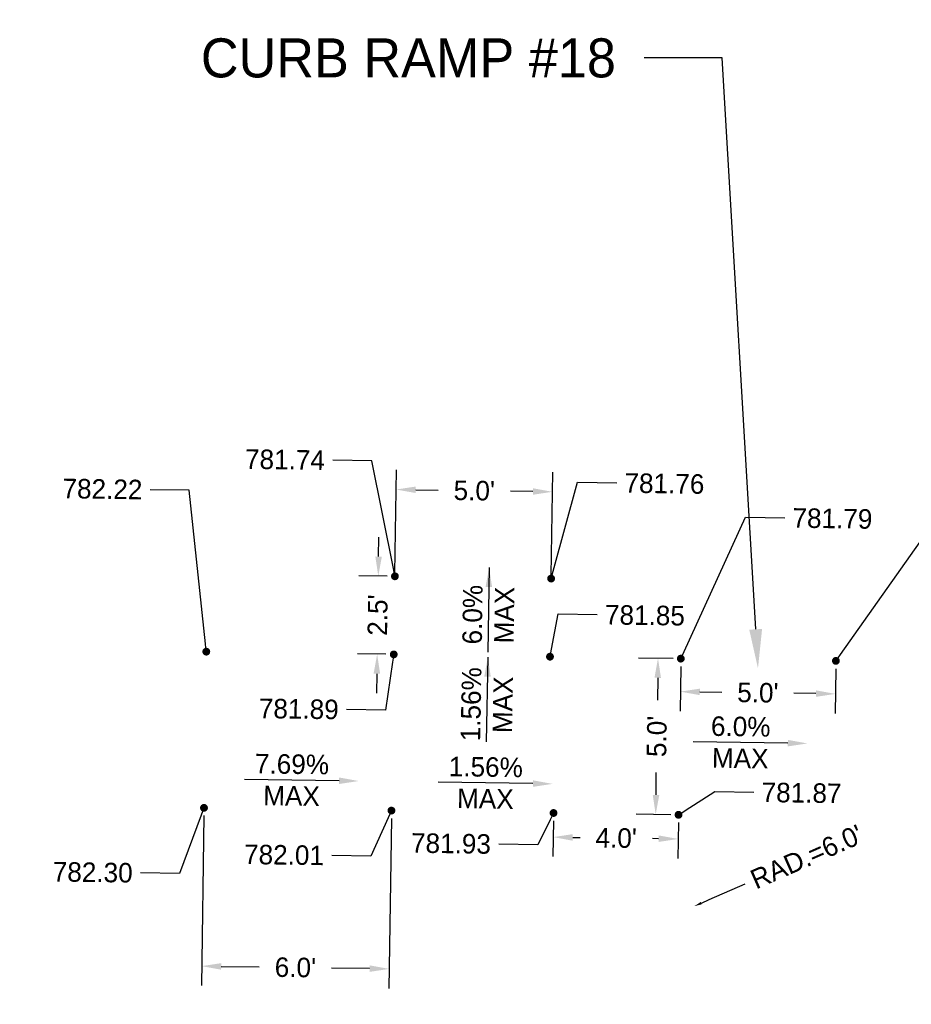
# Model space of a CAD drawing. Header units: feet. Extents: x 1384904 to 1390579, y 443400 to 444295.
# Tile 31 of 57: x 1388840 to 1388868, y 443922 to 443954. Entities that reach past the tile are written whole.
import ezdxf
from ezdxf import colors
from ezdxf.entities.mleader import LeaderData, LeaderLine
from ezdxf.math import Vec2, Vec3

# ---------------------------------------------------------------- set-up
doc = ezdxf.new("R2010")
doc.units = ezdxf.units.FT
doc.header["$MEASUREMENT"] = 0
doc.layers.add('DT_P_Text', color=3, linetype='Continuous')
doc.layers.add('PV_P_Text', color=7, linetype='Continuous')
doc.styles.get("Standard").update_dxf_attribs({"font": 'font31.shx'})
doc.dimstyles.get("Standard").update_dxf_attribs({"dimtxt": 0.18, "dimasz": 0.18, "dimexe": 0.18, "dimexo": 0.0625, "dimgap": 0.09, "dimtad": 0, "dimtih": 1, "dimtoh": 1, "dimdec": 4, "dimzin": 0, "dimdsep": 46, "dimtxsty": 'Standard', "dimcen": 0.09, "dimadec": 0, "dimazin": 0, "dimtfac": 1, "dimtdec": 4, "dimtofl": 0, "dimtmove": 0, "dimatfit": 3, "dimfxl": 1, "dimtolj": 1, "dimtzin": 0, "dimarcsym": 0})

# ---------------------------------------------------------------- blocks, each defined once
blk = doc.blocks.new('*D994')
at = {"layer": 'Defpoints', "color": 0, "transparency": 16777216}
for p in [(1388845.436, 443928.323), (1388851.435, 443928.235), (1388851.361, 443923.168)]:
    blk.add_point(p, dxfattribs=at)
at = {"layer": 'PV_P_Text', "color": 0, "lineweight": -2, "transparency": 16777216}
for p, q in [((1388845.432, 443928.073), (1388845.352, 443922.632)), ((1388851.432, 443927.985), (1388851.351, 443922.543)), ((1388845.986, 443923.248), (1388847.201, 443923.23)), ((1388850.736, 443923.178), (1388849.521, 443923.195))]:
    blk.add_line(p, q, dxfattribs=at)
at = {"layer": 'PV_P_Text', "color": 0, "transparency": 16777216}
for points in [[(1388845.988, 443923.352), (1388845.985, 443923.143), (1388845.361, 443923.257)], [(1388850.737, 443923.282), (1388850.734, 443923.073), (1388851.361, 443923.168)]]:
    blk.add_solid(points, dxfattribs=at)
at = {"layer": 'PV_P_Text', "color": 0, "transparency": 16777216, "insert": (1388848.361, 443923.213), "char_height": 0.625, "attachment_point": 5, "rotation": 359.156}
blk.add_mtext("\\A1;6.0'", dxfattribs=at)
blk = doc.blocks.new('_Dot')
at = {"color": 0, "linetype": 'ByBlock', "lineweight": -2}
blk.add_line((-0.5, 0), (-1, 0), dxfattribs=at)
at = {"color": 0, "linetype": 'ByBlock', "const_width": 0.5}
blk.add_lwpolyline([(-0.25, 0, 1), (0.25, 0, 1)], format="xyb", close=True, dxfattribs=at)
blk = doc.blocks.new('*D995')
at = {"layer": 'Defpoints', "color": 0, "transparency": 16777216}
for p in [(1388851.014, 443935.742), (1388851.546, 443935.734), (1388851.509, 443933.234)]:
    blk.add_point(p, dxfattribs=at)
at = {"layer": 'PV_P_Text', "color": 0, "lineweight": -2, "transparency": 16777216}
for p, q in [((1388851.024, 443936.367), (1388851.033, 443936.992)), ((1388851.296, 443935.738), (1388850.389, 443935.751)), ((1388851.259, 443933.238), (1388850.353, 443933.251)), ((1388850.968, 443932.617), (1388850.959, 443931.992))]:
    blk.add_line(p, q, dxfattribs=at)
at = {"layer": 'PV_P_Text', "color": 0, "transparency": 16777216}
for points in [[(1388850.919, 443936.368), (1388851.128, 443936.365), (1388851.014, 443935.742)], [(1388850.864, 443932.619), (1388851.073, 443932.616), (1388850.978, 443933.242)]]:
    blk.add_solid(points, dxfattribs=at)
at = {"layer": 'PV_P_Text', "color": 0, "transparency": 16777216, "insert": (1388850.996, 443934.492), "char_height": 0.625, "attachment_point": 5, "rotation": 89.156}
blk.add_mtext("\\A1;2.5'", dxfattribs=at)
blk = doc.blocks.new('*D996')
at = {"layer": 'Defpoints', "color": 0, "transparency": 16777216}
for p in [(1388860.696, 443933.099, 780.842), (1388865.659, 443933.026, 780.842), (1388865.643, 443931.97)]:
    blk.add_point(p, dxfattribs=at)
at = {"layer": 'PV_P_Text', "color": 0, "lineweight": -2, "transparency": 16777216}
for p, q in [((1388860.692, 443932.849), (1388860.671, 443931.418)), ((1388865.655, 443932.776), (1388865.634, 443931.345)), ((1388861.305, 443932.034), (1388862.007, 443932.024)), ((1388865.018, 443931.979), (1388864.317, 443931.99))]:
    blk.add_line(p, q, dxfattribs=at)
at = {"layer": 'PV_P_Text', "color": 0, "transparency": 16777216}
for points in [[(1388861.306, 443932.138), (1388861.303, 443931.93), (1388860.68, 443932.043)], [(1388865.02, 443932.084), (1388865.017, 443931.875), (1388865.643, 443931.97)]]:
    blk.add_solid(points, dxfattribs=at)
at = {"layer": 'PV_P_Text', "color": 0, "transparency": 16777216, "insert": (1388863.162, 443932.007), "char_height": 0.625, "attachment_point": 5, "rotation": 359.156}
blk.add_mtext("\\A1;5.0'", dxfattribs=at)
blk = doc.blocks.new('*D997')
at = {"layer": 'Defpoints', "color": 0, "transparency": 16777216}
for p in [(1388856.586, 443938.439), (1388851.544, 443935.582), (1388856.543, 443935.508)]:
    blk.add_point(p, dxfattribs=at)
at = {"layer": 'PV_P_Text', "color": 0, "lineweight": -2, "transparency": 16777216}
for p, q in [((1388851.547, 443935.832), (1388851.596, 443939.137)), ((1388856.547, 443935.758), (1388856.595, 443939.063)), ((1388852.212, 443938.503), (1388852.931, 443938.492)), ((1388855.961, 443938.448), (1388855.242, 443938.458))]:
    blk.add_line(p, q, dxfattribs=at)
at = {"layer": 'PV_P_Text', "color": 0, "transparency": 16777216}
for points in [[(1388852.213, 443938.607), (1388852.21, 443938.399), (1388851.587, 443938.512)], [(1388855.963, 443938.552), (1388855.96, 443938.344), (1388856.586, 443938.439)]]:
    blk.add_solid(points, dxfattribs=at)
at = {"layer": 'PV_P_Text', "color": 0, "transparency": 16777216, "insert": (1388854.086, 443938.475), "char_height": 0.625, "attachment_point": 5, "rotation": 359.156}
blk.add_mtext("\\A1;5.0'", dxfattribs=at)
blk = doc.blocks.new('*D998')
at = {"layer": 'Defpoints', "color": 0, "transparency": 16777216}
for p in [(1388859.966, 443933.11), (1388860.696, 443933.099, 780.842), (1388860.622, 443928.1, 780.842)]:
    blk.add_point(p, dxfattribs=at)
at = {"layer": 'PV_P_Text', "color": 0, "lineweight": -2, "transparency": 16777216}
for p, q in [((1388860.446, 443933.103), (1388859.341, 443933.119)), ((1388859.957, 443932.485), (1388859.946, 443931.765)), ((1388859.902, 443928.735), (1388859.912, 443929.455)), ((1388860.372, 443928.103), (1388859.268, 443928.12))]:
    blk.add_line(p, q, dxfattribs=at)
at = {"layer": 'PV_P_Text', "color": 0, "transparency": 16777216}
for points in [[(1388859.853, 443932.486), (1388860.061, 443932.483), (1388859.966, 443933.11)], [(1388859.798, 443928.737), (1388860.006, 443928.734), (1388859.892, 443928.11)]]:
    blk.add_solid(points, dxfattribs=at)
at = {"layer": 'PV_P_Text', "color": 0, "transparency": 16777216, "insert": (1388859.929, 443930.61), "char_height": 0.625, "attachment_point": 5, "rotation": 89.156}
blk.add_mtext("\\A1;5.0'", dxfattribs=at)
blk = doc.blocks.new('*D1064')
at = {"layer": 'Defpoints', "color": 0, "transparency": 16777216}
for p in [(1387540.978, 443974.544), (1387672.964, 443972.599), (1387677.04, 443965.292), (1390194.578, 443935.45), (1387670.013, 443772.371)]:
    blk.add_point(p, dxfattribs=at)
at = {"layer": 'DT_P_Text', "color": 0, "lineweight": -2, "transparency": 16777216}
for start, end in [(324.3381, 350.5889), (277.7229, 301.5818)]:
    blk.add_arc((1387672.964, 443972.6), 8.368, start, end, dxfattribs=at)
at = {"layer": 'DT_P_Text', "color": 0, "transparency": 16777216}
for points in [[(1387681.011, 443971.25), (1387681.426, 443971.213), (1387681.33, 443972.476)], [(1387674.101, 443964.1), (1387674.076, 443964.516), (1387672.84, 443964.233)]]:
    blk.add_solid(points, dxfattribs=at)
at = {"layer": 'DT_P_Text', "color": 0, "transparency": 16777216, "insert": (1387678.793, 443966.596), "char_height": 1.25, "attachment_point": 5}
blk.add_mtext('\\A1;90°0\'0"', dxfattribs=at)
blk = doc.blocks.new('*D1065')
at = {"layer": 'Defpoints', "color": 0, "transparency": 16777216}
for p in [(1387895.133, 444137.116), (1387540.978, 443974.544), (1387898.945, 443973.296), (1387891.696, 443959.376), (1390194.578, 443935.45)]:
    blk.add_point(p, dxfattribs=at)
at = {"layer": 'DT_P_Text', "color": 0, "lineweight": -2, "transparency": 16777216}
for start, end in [(56.546, 80.0108), (8.0373, 33.7515)]:
    blk.add_arc((1387891.89, 443969.374), 8.072, start, end, dxfattribs=at)
at = {"layer": 'DT_P_Text', "color": 0, "transparency": 16777216}
for points in [[(1387893.27, 443977.117), (1387893.31, 443977.531), (1387892.046, 443977.445)], [(1387900.09, 443970.516), (1387899.675, 443970.49), (1387899.961, 443969.255)]]:
    blk.add_solid(points, dxfattribs=at)
at = {"layer": 'DT_P_Text', "color": 0, "transparency": 16777216, "insert": (1387897.694, 443974.984), "char_height": 1.25, "attachment_point": 5}
blk.add_mtext('\\A1;89°44\'10"', dxfattribs=at)
blk = doc.blocks.new('*D1066')
at = {"layer": 'Defpoints', "color": 0, "transparency": 16777216}
for p in [(1388170.018, 444145.729), (1387540.978, 443974.544), (1388173.064, 443969.457), (1388165.387, 443955.345), (1390194.578, 443935.45)]:
    blk.add_point(p, dxfattribs=at)
at = {"layer": 'DT_P_Text', "color": 0, "lineweight": -2, "transparency": 16777216}
for start, end in [(55.6454, 80.1702), (7.5921, 34.109)]:
    blk.add_arc((1388165.63, 443965.341), 8.497, start, end, dxfattribs=at)
at = {"layer": 'DT_P_Text', "color": 0, "transparency": 16777216}
for points in [[(1388167.06, 443973.507), (1388167.101, 443973.921), (1388165.837, 443973.836)], [(1388174.261, 443966.476), (1388173.845, 443966.452), (1388174.126, 443965.216)]]:
    blk.add_solid(points, dxfattribs=at)
at = {"layer": 'DT_P_Text', "color": 0, "transparency": 16777216, "insert": (1388171.755, 443971.231), "char_height": 1.25, "attachment_point": 5}
blk.add_mtext('\\A1;89°27\'2"', dxfattribs=at)
blk = doc.blocks.new('*D1067')
at = {"layer": 'Defpoints', "color": 0, "transparency": 16777216}
for p in [(1387540.978, 443974.544), (1388536.58, 443959.876), (1388529.293, 443955.832), (1390194.578, 443935.45), (1388524.619, 443400.178)]:
    blk.add_point(p, dxfattribs=at)
at = {"layer": 'DT_P_Text', "color": 0, "lineweight": -2, "transparency": 16777216}
for start, end in [(187.7578, 214.0032), (236.0186, 260.174)]:
    blk.add_arc((1388536.58, 443959.876), 8.334, start, end, dxfattribs=at)
at = {"layer": 'DT_P_Text', "color": 0, "transparency": 16777216}
for points in [[(1388528.114, 443958.739), (1388528.53, 443958.764), (1388528.247, 443959.999)], [(1388535.177, 443951.872), (1388535.137, 443951.457), (1388536.402, 443951.544)]]:
    blk.add_solid(points, dxfattribs=at)
at = {"layer": 'DT_P_Text', "color": 0, "transparency": 16777216, "insert": (1388530.581, 443954.091), "char_height": 1.25, "attachment_point": 5}
blk.add_mtext('\\A1;89°37\'11"', dxfattribs=at)
blk = doc.blocks.new('*D1068')
at = {"layer": 'Defpoints', "color": 0, "transparency": 16777216}
for p in [(1388548.528, 444294.604), (1387540.978, 443974.544), (1388551.278, 443965.867), (1388540.113, 443949.824), (1390194.578, 443935.45)]:
    blk.add_point(p, dxfattribs=at)
at = {"layer": 'DT_P_Text', "color": 0, "lineweight": -2, "transparency": 16777216}
for start, end in [(51.56, 82.8622), (4.8957, 37.0861)]:
    blk.add_arc((1388540.357, 443959.821), 12.483, start, end, dxfattribs=at)
at = {"layer": 'DT_P_Text', "color": 0, "transparency": 16777216}
for points in [[(1388541.893, 443971.999), (1388541.924, 443972.415), (1388540.662, 443972.3)], [(1388553.003, 443960.893), (1388552.586, 443960.879), (1388552.839, 443959.637)]]:
    blk.add_solid(points, dxfattribs=at)
at = {"layer": 'DT_P_Text', "color": 0, "transparency": 16777216, "insert": (1388549.355, 443968.473), "char_height": 1.25, "attachment_point": 5}
blk.add_mtext('\\A1;89°26\'46"', dxfattribs=at)
blk = doc.blocks.new('*D1069')
at = {"layer": 'Defpoints', "color": 0, "transparency": 16777216}
for p in [(1387540.978, 443974.544), (1388891.872, 443954.644), (1388895.842, 443947.513), (1390194.578, 443935.45), (1388883.325, 443416.879)]:
    blk.add_point(p, dxfattribs=at)
at = {"layer": 'DT_P_Text', "color": 0, "lineweight": -2, "transparency": 16777216}
for start, end in [(324.5503, 350.3708), (277.8746, 301.1614)]:
    blk.add_arc((1388891.872, 443954.642), 8.16, start, end, dxfattribs=at)
at = {"layer": 'DT_P_Text', "color": 0, "transparency": 16777216}
for points in [[(1388899.71, 443953.296), (1388900.125, 443953.258), (1388900.032, 443954.522)], [(1388893.003, 443946.351), (1388892.978, 443946.767), (1388891.743, 443946.483)]]:
    blk.add_solid(points, dxfattribs=at)
at = {"layer": 'DT_P_Text', "color": 0, "transparency": 16777216, "insert": (1388897.553, 443948.784), "char_height": 1.25, "attachment_point": 5}
blk.add_mtext('\\A1;90°3\'59"', dxfattribs=at)
blk = doc.blocks.new('*D1070')
at = {"layer": 'Defpoints', "color": 0, "transparency": 16777216}
for p in [(1389005.131, 444177.177), (1387540.978, 443974.544), (1389009.168, 443958.886), (1388998.333, 443943.075), (1390194.578, 443935.45)]:
    blk.add_point(p, dxfattribs=at)
at = {"layer": 'DT_P_Text', "color": 0, "lineweight": -2, "transparency": 16777216}
for start, end in [(51.7097, 82.387), (5.1056, 36.7305)]:
    blk.add_arc((1388998.623, 443953.069), 12.043, start, end, dxfattribs=at)
at = {"layer": 'DT_P_Text', "color": 0, "transparency": 16777216}
for points in [[(1389000.202, 443964.799), (1389000.235, 443965.214), (1388998.973, 443965.107)], [(1389010.827, 443954.149), (1389010.41, 443954.133), (1389010.665, 443952.892)]]:
    blk.add_solid(points, dxfattribs=at)
at = {"layer": 'DT_P_Text', "color": 0, "transparency": 16777216, "insert": (1389007.323, 443961.397), "char_height": 1.25, "attachment_point": 5}
blk.add_mtext('\\A1;89°10\'51"', dxfattribs=at)
blk = doc.blocks.new('*D1071')
at = {"layer": 'Defpoints', "color": 0, "transparency": 16777216}
for p in [(1389529.023, 444160.851), (1387540.978, 443974.544), (1389519.597, 443952.651), (1389523.362, 443935.339), (1390194.578, 443935.45)]:
    blk.add_point(p, dxfattribs=at)
at = {"layer": 'DT_P_Text', "color": 0, "lineweight": -2, "transparency": 16777216}
for start, end in [(97.1524, 121.1449), (144.1097, 170.5654)]:
    blk.add_arc((1389523.613, 443945.335), 8.345, start, end, dxfattribs=at)
at = {"layer": 'DT_P_Text', "color": 0, "transparency": 16777216}
for points in [[(1389522.563, 443953.823), (1389522.584, 443953.407), (1389523.822, 443953.677)], [(1389515.588, 443946.684), (1389515.173, 443946.722), (1389515.269, 443945.458)]]:
    blk.add_solid(points, dxfattribs=at)
at = {"layer": 'DT_P_Text', "color": 0, "transparency": 16777216, "insert": (1389517.83, 443951.352), "char_height": 1.25, "attachment_point": 5}
blk.add_mtext('\\A1;90°35\'39"', dxfattribs=at)
blk = doc.blocks.new('*D1092')
at = {"layer": 'Defpoints', "color": 0, "transparency": 16777216}
for p in [(1388856.622, 443928.159, 1563.311), (1388860.622, 443928.1, 1563.311), (1388860.61, 443927.327)]:
    blk.add_point(p, dxfattribs=at)
at = {"layer": 'PV_P_Text', "color": 0, "lineweight": -2, "transparency": 16777216}
for p, q in [((1388856.619, 443927.909), (1388856.602, 443926.761)), ((1388860.618, 443927.85), (1388860.601, 443926.702)), ((1388857.236, 443927.376), (1388857.471, 443927.373)), ((1388859.986, 443927.336), (1388859.786, 443927.339))]:
    blk.add_line(p, q, dxfattribs=at)
at = {"layer": 'PV_P_Text', "color": 0, "transparency": 16777216}
for points in [[(1388857.237, 443927.481), (1388857.234, 443927.272), (1388856.611, 443927.386)], [(1388859.987, 443927.44), (1388859.984, 443927.232), (1388860.61, 443927.327)]]:
    blk.add_solid(points, dxfattribs=at)
at = {"layer": 'PV_P_Text', "color": 0, "transparency": 16777216, "insert": (1388858.628, 443927.356), "char_height": 0.625, "attachment_point": 5, "rotation": 359.156}
blk.add_mtext("\\A1;4.0'", dxfattribs=at)

msp = doc.modelspace()

# ---------------------------------------------------------------- linework, layer by layer
at = {"layer": 'PV_P_Text', "linetype": 'ByBlock', "lineweight": -2, "elevation": -780.84244}
for points in [[(1388854.56031, 443936.01474), (1388854.52285, 443933.30262)], [(1388854.52095, 443933.14593), (1388854.47053, 443930.43403)], [(1388864.12086, 443930.39378), (1388861.09117, 443930.43842)], [(1388849.7605, 443929.19037), (1388846.73081, 443929.23501)], [(1388855.96347, 443929.09938), (1388852.93378, 443929.14401)]]:
    msp.add_lwpolyline(points, dxfattribs=at)
at = {"layer": 'PV_P_Text'}
for points in [[(1388854.44752, 443935.39124, -780.84244), (1388854.56031, 443936.01474, -780.84244), (1388854.65583, 443935.38836, -780.84244)], [(1388854.40518, 443932.52298, -780.84244), (1388854.52095, 443933.14593, -780.84244), (1388854.61348, 443932.5191, -780.84244)], [(1388864.1224, 443930.49794, -780.84244), (1388864.7458, 443930.38457, -780.84244), (1388864.11933, 443930.28963, -780.84244)], [(1388849.76204, 443929.29453, -780.84244), (1388850.38543, 443929.18117, -780.84244), (1388849.75897, 443929.08622, -780.84244)], [(1388855.96501, 443929.20353, -780.84244), (1388856.58841, 443929.09017, -780.84244), (1388855.96194, 443928.99522, -780.84244)]]:
    msp.add_solid(points, dxfattribs=at)

# ---------------------------------------------------------------- texts
at = {"layer": 'PV_P_Text', "char_height": 0.625, "attachment_point": 5}
for s, insert, rotation in [('6.0%', (1388854.03306, 443934.50687, -780.84244), 89.208652), ('MAX', (1388855.04571, 443934.49288, -780.84244), 89.208652), ('1.56%', (1388853.9865, 443931.6406, -780.84244), 88.934953), ('MAX', (1388854.99907, 443931.62177, -780.84244), 88.934953), ('6.0%', (1388862.61348, 443930.92242, -780.84244), 359.155959), ('MAX', (1388862.59856, 443929.90978, -780.84244), 359.155959), ('7.69%', (1388848.25312, 443929.71901, -780.84244), 359.155959), ('1.56%', (1388854.45609, 443929.62801, -780.84244), 359.155959), ('MAX', (1388848.2382, 443928.70637, -780.84244), 359.155959), ('MAX', (1388854.44117, 443928.61538, -780.84244), 359.155959)]:
    msp.add_mtext(s, dxfattribs=dict(at, insert=insert, rotation=rotation))

# ---------------------------------------------------------------- dimensions: what is measured, and where the dimension line sits
at = {"layer": 'DT_P_Text'}
for base, line1, line2, picture, middle in [((1388551.27813, 443965.86722), ((1387540.978, 443974.544), (1390194.57763, 443935.45023)), ((1388540.11322, 443949.82405), (1388548.52762, 444294.60374)), '*D1068', (1388549.35503, 443968.47325)), ((1389009.16818, 443958.8865), ((1387540.978, 443974.544), (1390194.57763, 443935.45023)), ((1388998.33294, 443943.07455), (1389005.1309, 444177.17687)), '*D1070', (1389007.32318, 443961.39682)), ((1389519.59746, 443952.65059), ((1387540.978, 443974.544), (1390194.57763, 443935.45023)), ((1389523.36155, 443935.33874), (1389529.02312, 444160.85051)), '*D1071', (1389517.83048, 443951.35217)), ((1388173.06391, 443969.45743), ((1387540.978, 443974.544), (1390194.57763, 443935.45023)), ((1388165.38689, 443955.34459), (1388170.01841, 444145.72851)), '*D1066', (1388171.75473, 443971.23141)), ((1387898.94504, 443973.29609), ((1387540.978, 443974.544), (1390194.57763, 443935.45023)), ((1387891.69628, 443959.37596), (1387895.13342, 444137.11607)), '*D1065', (1387897.69389, 443974.98408)), ((1387677.04029, 443965.2921), ((1387670.0134, 443772.37098), (1387672.96367, 443972.59925)), ((1387540.978, 443974.544), (1390194.57763, 443935.45023)), '*D1064', (1387678.79269, 443966.5962)), ((1388529.29261, 443955.83234), ((1388524.61868, 443400.17799), (1388536.57959, 443959.87645)), ((1387540.978, 443974.544), (1390194.57763, 443935.45023)), '*D1067', (1388530.58119, 443954.09076)), ((1388895.84236, 443947.5127), ((1387540.978, 443974.544), (1390194.57763, 443935.45023)), ((1388883.32531, 443416.87915), (1388891.87229, 443954.64389)), '*D1069', (1388897.55345, 443948.78426))]:
    dim = msp.add_angular_dim_2l(base=base, line1=line1, line2=line2, dimstyle='Standard', override={"dimscale": 10, "dimtxt": 0.125, "dimasz": 0.125, "dimgap": 0.05, "dimaunit": 1, "dimadec": 3}, dxfattribs=at)
    dim.commit()
    dim.dimension.update_dxf_attribs({"geometry": picture, "text_midpoint": middle})
at = {"layer": 'PV_P_Text'}
for p1, p2, distance, picture, middle in [((1388851.54356, 443935.58199, -780.84244), (1388856.54302, 443935.50834, -780.84244), 2.93052, '*D997', (1388854.08646, 443938.47537, -780.84244)), ((1388851.50898, 443933.23441, -780.84244), (1388851.5458, 443935.73414, -780.84244), 0.53148, '*D995', (1388850.99597, 443934.4921, -780.84244)), ((1388860.62187, 443928.09961), (1388860.69552, 443933.09907), 0.72946, '*D998', (1388859.92932, 443930.61008, -780.84244)), ((1388860.69552, 443933.09907), (1388865.65894, 443933.02594), -1.0558, '*D996', (1388863.16168, 443932.00682, -780.84244)), ((1388845.43597, 443928.32333, -780.84244), (1388851.43532, 443928.23495, -780.84244), -5.06713, '*D994', (1388848.361, 443923.21256, -780.84244))]:
    dim = msp.add_aligned_dim(p1=p1, p2=p2, distance=distance, text="<>'", dimstyle='Standard', override={"dimscale": 5, "dimtxt": 0.125, "dimasz": 0.125, "dimexe": 0.125, "dimexo": 0.05, "dimgap": 0.05, "dimtih": 0, "dimtoh": 0, "dimdec": 1}, dxfattribs=at)
    dim.commit()
    dim.dimension.update_dxf_attribs({"geometry": picture, "text_midpoint": middle})
dim = msp.add_linear_dim(base=(1388860.61048, 443927.32677, -1563.311), p1=(1388856.6223, 443928.15853), p2=(1388860.62187, 443928.09961), angle=359.155959, text="<>'", dimstyle='Standard', override={"dimscale": 5, "dimtxt": 0.125, "dimasz": 0.125, "dimexe": 0.125, "dimexo": 0.05, "dimgap": 0.05, "dimtih": 0, "dimtoh": 0, "dimdec": 1}, dxfattribs=at)
dim.commit()
dim.dimension.update_dxf_attribs({"geometry": '*D1092', "text_midpoint": (1388858.62827, 443927.35597, -1563.311), "dimtype": 161})

# ---------------------------------------------------------------- leaders
at = {"layer": 'DT_P_Text'}
ml = msp.add_multileader_mtext('Standard', dxfattribs=at)
ml.set_content('CURB RAMP #18', color=256)
ml.set_leader_properties()
ml.build(insert=Vec2(0, 0))
ml.multileader.update_dxf_attribs({"text_right_attachment_type": 2, "dogleg_length": 0.25, "arrow_head_size": 1.25, "scale": 10})
ctx = ml.context
ctx.base_point, ctx.scale, ctx.char_height, ctx.arrow_head_size, ctx.landing_gap_size, ctx.plane_origin = Vec3(1388843.85005, 443952.32699), 10, 1.25, 1.25, 0.9, Vec3(1388862.20583, 443933.57687)
ctx.right_attachment, ctx.text_align_type = 2, 2
notes = []
notes.append((ctx, [(0, (1, 1, 0), (1388862.0191, 443952.32699), (-1, 0), 2.5, [(0, [(1388863.165, 443932.789)], 0, [])])]))
ctx.mtext.insert, ctx.mtext.alignment, ctx.mtext.flow_direction = Vec3(1388858.6191, 443952.95199), 3, 5
at = {"layer": 'PV_P_Text'}
ml = msp.add_multileader_mtext('Standard', dxfattribs=at)
ml.set_content('781.74', color=256)
ml.set_leader_properties()
ml.set_arrow_properties(name='DOT')
ml.build(insert=Vec2(0, 0))
ml.multileader.update_dxf_attribs({"text_right_attachment_type": 2, "dogleg_length": 0.25, "arrow_head_size": 0.25, "scale": 5})
ctx = ml.context
ctx.base_point, ctx.scale, ctx.char_height, ctx.arrow_head_size, ctx.landing_gap_size, ctx.plane_origin, ctx.plane_x_axis, ctx.plane_y_axis = Vec3(1388846.29799, 443939.49464, -780.84244), 5, 0.625, 0.25, 0.25, Vec3(1388852.08041, 443935.71372, -780.84244), Vec3(0.9998915, -0.01473075), Vec3(0.01473075, 0.9998915)
ctx.right_attachment, ctx.text_align_type = 2, 2
notes.append((ctx, [(0, (1, 1, 0), (1388850.80544, 443939.42823, -780.84244), (-0.9998915, 0.01473075), 1.25, [(0, [(1388851.5458, 443935.73414, -780.84244)], 0, [])])]))
ctx.mtext.insert, ctx.mtext.text_direction, ctx.mtext.rotation, ctx.mtext.alignment, ctx.mtext.flow_direction = Vec3(1388849.31021, 443939.7628, -780.84244), Vec3(0.9998915, -0.01473075), 6.26845402, 3, 5
ml = msp.add_multileader_mtext('Standard', dxfattribs=at)
ml.set_content('782.22', color=256)
ml.set_leader_properties()
ml.set_arrow_properties(name='DOT')
ml.build(insert=Vec2(0, 0))
ml.multileader.update_dxf_attribs({"text_right_attachment_type": 2, "dogleg_length": 0.25, "arrow_head_size": 0.25, "scale": 5})
ctx = ml.context
ctx.base_point, ctx.scale, ctx.char_height, ctx.arrow_head_size, ctx.landing_gap_size, ctx.plane_origin, ctx.plane_x_axis, ctx.plane_y_axis = Vec3(1388840.21436, 443938.55724, -780.84244), 5, 0.625, 0.25, 0.25, Vec3(1388846.04424, 443933.30237, -780.84244), Vec3(0.9998915, -0.01473075), Vec3(0.01473075, 0.9998915)
ctx.right_attachment, ctx.text_align_type = 2, 2
notes.append((ctx, [(0, (1, 1, 0), (1388844.96484, 443938.48725, -780.84244), (-0.9998915, 0.01473075), 1.25, [(0, [(1388845.50963, 443933.32279, -780.84244)], 0, [])])]))
ctx.mtext.insert, ctx.mtext.text_direction, ctx.mtext.rotation, ctx.mtext.alignment, ctx.mtext.flow_direction = Vec3(1388843.4696, 443938.82182, -780.84244), Vec3(0.9998915, -0.01473075), 6.26845402, 3, 5
ml = msp.add_multileader_mtext('Standard', dxfattribs=at)
ml.set_content('781.76', color=256)
ml.set_leader_properties()
ml.set_arrow_properties(name='DOT')
ml.build(insert=Vec2(0, 0))
ml.multileader.update_dxf_attribs({"text_right_attachment_type": 2, "dogleg_length": 0.25, "arrow_head_size": 0.25, "scale": 5})
ctx = ml.context
ctx.base_point, ctx.scale, ctx.char_height, ctx.arrow_head_size, ctx.landing_gap_size, ctx.plane_origin, ctx.plane_x_axis, ctx.plane_y_axis = Vec3(1388858.64398, 443938.72638, -780.84244), 5, 0.625, 0.25, 0.25, Vec3(1388857.1167, 443938.13979, -780.84244), Vec3(0.9998915, -0.01473075), Vec3(0.01473075, 0.9998915)
ctx.right_attachment = 2
notes.append((ctx, [(1, (1, 1, 0), (1388857.39412, 443938.74479, -780.84244), (0.9998915, -0.01473075), 1.25, [(0, [(1388856.54526, 443935.66048, -780.84244)], 0, [])])]))
ctx.mtext.insert, ctx.mtext.text_direction, ctx.mtext.rotation, ctx.mtext.flow_direction = Vec3(1388858.89856, 443939.03516, -780.84244), Vec3(0.9998915, -0.01473075), 6.26845402, 5
ml = msp.add_multileader_mtext('Standard', dxfattribs=at)
ml.set_content('781.67', color=256)
ml.set_leader_properties()
ml.set_arrow_properties(name='DOT')
ml.build(insert=Vec2(0, 0))
ml.multileader.update_dxf_attribs({"text_right_attachment_type": 2, "dogleg_length": 0.25, "arrow_head_size": 0.25, "scale": 5})
ctx = ml.context
ctx.base_point, ctx.scale, ctx.char_height, ctx.arrow_head_size, ctx.landing_gap_size, ctx.plane_origin, ctx.plane_x_axis, ctx.plane_y_axis = Vec3(1388870.65672, 443938.31829), 5, 0.625, 0.25, 0.25, Vec3(1388867.0423, 443932.99302), Vec3(0.9998915, -0.01473075), Vec3(0.01473075, 0.9998915)
ctx.right_attachment = 2
notes.append((ctx, [(1, (1, 1, 0), (1388869.40686, 443938.33671), (0.9998915, -0.01473075), 1.25, [(0, [(1388865.65894, 443933.02594)], 0, [])])]))
ctx.mtext.insert, ctx.mtext.text_direction, ctx.mtext.rotation, ctx.mtext.flow_direction = Vec3(1388870.9113, 443938.62708), Vec3(0.9998915, -0.01473075), 6.26845402, 5
ml = msp.add_multileader_mtext('Standard', dxfattribs=at)
ml.set_content('781.79', color=256)
ml.set_leader_properties()
ml.set_arrow_properties(name='DOT')
ml.build(insert=Vec2(0, 0))
ml.multileader.update_dxf_attribs({"text_right_attachment_type": 2, "dogleg_length": 0.25, "arrow_head_size": 0.25, "scale": 5})
ctx = ml.context
ctx.base_point, ctx.scale, ctx.char_height, ctx.arrow_head_size, ctx.landing_gap_size, ctx.plane_origin, ctx.plane_x_axis, ctx.plane_y_axis = Vec3(1388864.02047, 443937.60779), 5, 0.625, 0.25, 0.25, Vec3(1388862.93163, 443935.55385), Vec3(0.9998915, -0.01473075), Vec3(0.01473075, 0.9998915)
ctx.right_attachment = 2
notes.append((ctx, [(1, (1, 1, 0), (1388862.7706, 443937.6262), (0.9998915, -0.01473075), 1.25, [(0, [(1388860.69552, 443933.09907)], 0, [])])]))
ctx.mtext.insert, ctx.mtext.text_direction, ctx.mtext.rotation, ctx.mtext.flow_direction = Vec3(1388864.27504, 443937.91657), Vec3(0.9998915, -0.01473075), 6.26845402, 5
ml = msp.add_multileader_mtext('Standard', dxfattribs=at)
ml.set_content('781.85', color=256)
ml.set_leader_properties()
ml.set_arrow_properties(name='DOT')
ml.build(insert=Vec2(0, 0))
ml.multileader.update_dxf_attribs({"text_right_attachment_type": 2, "dogleg_length": 0.25, "arrow_head_size": 0.25, "scale": 5})
ctx = ml.context
ctx.base_point, ctx.scale, ctx.char_height, ctx.arrow_head_size, ctx.landing_gap_size, ctx.plane_origin, ctx.plane_x_axis, ctx.plane_y_axis = Vec3(1388858.02016, 443934.51048, -780.84244), 5, 0.625, 0.25, 0.25, Vec3(1388858.74455, 443935.61554, -780.84244), Vec3(0.9998915, -0.01473075), Vec3(0.01473075, 0.9998915)
ctx.right_attachment = 2
notes.append((ctx, [(1, (1, 1, 0), (1388856.77029, 443934.52889, -780.84244), (0.9998915, -0.01473075), 1.25, [(0, [(1388856.50843, 443933.16075, -780.84244)], 0, [])])]))
ctx.mtext.insert, ctx.mtext.text_direction, ctx.mtext.rotation, ctx.mtext.flow_direction = Vec3(1388858.27473, 443934.81926, -780.84244), Vec3(0.9998915, -0.01473075), 6.26845402, 5
ml = msp.add_multileader_mtext('Standard', dxfattribs=at)
ml.set_content('781.89', color=256)
ml.set_leader_properties()
ml.set_arrow_properties(name='DOT')
ml.build(insert=Vec2(0, 0))
ml.multileader.update_dxf_attribs({"text_right_attachment_type": 2, "dogleg_length": 0.25, "arrow_head_size": 0.25, "scale": 5})
ctx = ml.context
ctx.base_point, ctx.scale, ctx.char_height, ctx.arrow_head_size, ctx.landing_gap_size, ctx.plane_origin, ctx.plane_x_axis, ctx.plane_y_axis = Vec3(1388846.72058, 443931.51489, -780.84244), 5, 0.625, 0.25, 0.25, Vec3(1388852.04359, 443933.21399, -780.84244), Vec3(0.9998915, -0.01473075), Vec3(0.01473075, 0.9998915)
ctx.right_attachment, ctx.text_align_type = 2, 2
notes.append((ctx, [(0, (1, 1, 0), (1388851.24787, 443931.44819, -780.84244), (-0.9998915, 0.01473075), 1.25, [(0, [(1388851.50898, 443933.23441, -780.84244)], 0, [])])]))
ctx.mtext.insert, ctx.mtext.text_direction, ctx.mtext.rotation, ctx.mtext.alignment, ctx.mtext.flow_direction = Vec3(1388849.75263, 443931.78275, -780.84244), Vec3(0.9998915, -0.01473075), 6.26845402, 3, 5
ml = msp.add_multileader_mtext('Standard', dxfattribs=at)
ml.set_content('781.87', color=256)
ml.set_leader_properties()
ml.set_arrow_properties(name='DOT')
ml.build(insert=Vec2(0, 0))
ml.multileader.update_dxf_attribs({"text_right_attachment_type": 2, "dogleg_length": 0.25, "arrow_head_size": 0.25, "scale": 5})
ctx = ml.context
ctx.base_point, ctx.scale, ctx.char_height, ctx.arrow_head_size, ctx.landing_gap_size, ctx.plane_origin, ctx.plane_x_axis, ctx.plane_y_axis = Vec3(1388863.03276, 443928.82587), 5, 0.625, 0.25, 0.25, Vec3(1388860.9693, 443928.08195), Vec3(0.9998915, -0.01473075), Vec3(0.01473075, 0.9998915)
ctx.right_attachment = 2
notes.append((ctx, [(1, (1, 1, 0), (1388861.7829, 443928.84428), (0.9998915, -0.01473075), 1.25, [(0, [(1388860.62187, 443928.09961)], 0, [])])]))
ctx.mtext.insert, ctx.mtext.text_direction, ctx.mtext.rotation, ctx.mtext.flow_direction = Vec3(1388863.28734, 443929.13465), Vec3(0.9998915, -0.01473075), 6.26845402, 5
ml = msp.add_multileader_mtext('Standard', dxfattribs=at)
ml.set_content('782.30', color=256)
ml.set_leader_properties()
ml.set_arrow_properties(name='DOT')
ml.build(insert=Vec2(0, 0))
ml.multileader.update_dxf_attribs({"text_right_attachment_type": 2, "dogleg_length": 0.25, "arrow_head_size": 0.25, "scale": 5})
ctx = ml.context
ctx.base_point, ctx.scale, ctx.char_height, ctx.arrow_head_size, ctx.landing_gap_size, ctx.plane_origin, ctx.plane_x_axis, ctx.plane_y_axis = Vec3(1388839.85344, 443926.29112, -780.84244), 5, 0.625, 0.25, 0.25, Vec3(1388845.97058, 443928.30292, -780.84244), Vec3(0.9998915, -0.01473075), Vec3(0.01473075, 0.9998915)
ctx.right_attachment, ctx.text_align_type = 2, 2
notes.append((ctx, [(0, (1, 1, 0), (1388844.65352, 443926.2204, -780.84244), (-0.9998915, 0.01473075), 1.25, [(0, [(1388845.43597, 443928.32333, -780.84244)], 0, [])])]))
ctx.mtext.insert, ctx.mtext.text_direction, ctx.mtext.rotation, ctx.mtext.alignment, ctx.mtext.flow_direction = Vec3(1388843.15828, 443926.55496, -780.84244), Vec3(0.9998915, -0.01473075), 6.26845402, 3, 5
ml = msp.add_multileader_mtext('Standard', dxfattribs=at)
ml.set_content('782.01', color=256)
ml.set_leader_properties()
ml.set_arrow_properties(name='DOT')
ml.build(insert=Vec2(0, 0))
ml.multileader.update_dxf_attribs({"text_right_attachment_type": 2, "dogleg_length": 0.25, "arrow_head_size": 0.25, "scale": 5})
ctx = ml.context
ctx.base_point, ctx.scale, ctx.char_height, ctx.arrow_head_size, ctx.landing_gap_size, ctx.plane_origin, ctx.plane_x_axis, ctx.plane_y_axis = Vec3(1388846.1641, 443926.84559, -780.84244), 5, 0.625, 0.25, 0.25, Vec3(1388851.96993, 443928.21453, -780.84244), Vec3(0.9998915, -0.01473075), Vec3(0.01473075, 0.9998915)
ctx.right_attachment, ctx.text_align_type = 2, 2
notes.append((ctx, [(0, (1, 1, 0), (1388850.7757, 443926.77765, -780.84244), (-0.9998915, 0.01473075), 1.25, [(0, [(1388851.43532, 443928.23495, -780.84244)], 0, [])])]))
ctx.mtext.insert, ctx.mtext.text_direction, ctx.mtext.rotation, ctx.mtext.alignment, ctx.mtext.flow_direction = Vec3(1388849.28047, 443927.11221, -780.84244), Vec3(0.9998915, -0.01473075), 6.26845402, 3, 5
ml = msp.add_multileader_mtext('Standard', dxfattribs=at)
ml.set_content('781.93', color=256)
ml.set_leader_properties()
ml.set_arrow_properties(name='DOT')
ml.build(insert=Vec2(0, 0))
ml.multileader.update_dxf_attribs({"text_right_attachment_type": 2, "dogleg_length": 0.25, "arrow_head_size": 0.25, "scale": 5})
ctx = ml.context
ctx.base_point, ctx.scale, ctx.char_height, ctx.arrow_head_size, ctx.landing_gap_size, ctx.plane_origin, ctx.plane_x_axis, ctx.plane_y_axis = Vec3(1388851.57112, 443927.20891), 5, 0.625, 0.25, 0.25, Vec3(1388856.65149, 443928.14556), Vec3(0.9998915, -0.01473075), Vec3(0.01473075, 0.9998915)
ctx.right_attachment, ctx.text_align_type = 2, 2
notes.append((ctx, [(0, (1, 1, 0), (1388856.11824, 443927.14192), (-0.9998915, 0.01473075), 1.25, [(0, [(1388856.6223, 443928.15853)], 0, [])])]))
ctx.mtext.insert, ctx.mtext.text_direction, ctx.mtext.rotation, ctx.mtext.alignment, ctx.mtext.flow_direction = Vec3(1388854.62301, 443927.47648), Vec3(0.9998915, -0.01473075), 6.26845402, 3, 5
ml = msp.add_multileader_mtext('Standard', dxfattribs=at)
ml.set_content("RAD.=6.0'", color=256)
ml.set_leader_properties()
ml.build(insert=Vec2(0, 0))
ml.multileader.update_dxf_attribs({"text_right_attachment_type": 2, "dogleg_length": 0.25, "arrow_head_size": 0.25, "scale": 5})
ctx = ml.context
ctx.base_point, ctx.scale, ctx.char_height, ctx.arrow_head_size, ctx.landing_gap_size, ctx.plane_origin, ctx.plane_x_axis, ctx.plane_y_axis = Vec3(1388862.75022, 443925.89058), 5, 0.625, 0.25, 0.25, Vec3(1388868.6963, 443919.67441), Vec3(0.91516219, 0.4030858), Vec3(-0.4030858, 0.91516219)
ctx.right_attachment = 2
notes.append((ctx, [(0, (1, 1, 0), (1388861.60627, 443925.38672), (0.91516219, 0.4030858), 1.25, [(0, [(1388861.12408, 443925.17434)], 0, [])])]))
ctx.mtext.insert, ctx.mtext.text_direction, ctx.mtext.rotation, ctx.mtext.flow_direction = Vec3(1388862.85305, 443926.27734), Vec3(0.91516219, 0.4030858), 0.41488621, 5
for ctx, leaders in notes:
    for number, flags, end, landing, length, lines in leaders:
        leader = LeaderData()
        leader.index, (leader.has_last_leader_line, leader.has_dogleg_vector, leader.attachment_direction) = number, flags
        leader.last_leader_point, leader.dogleg_vector, leader.dogleg_length = Vec3(end), Vec3(landing), length
        for number, points, colour, breaks in lines:
            line = LeaderLine()
            line.index, line.vertices, line.color, line.breaks = number, Vec3.list(points), colors.encode_raw_color(colour), breaks
            leader.lines.append(line)
        ctx.leaders.append(leader)

doc.saveas('drawing.dxf')
